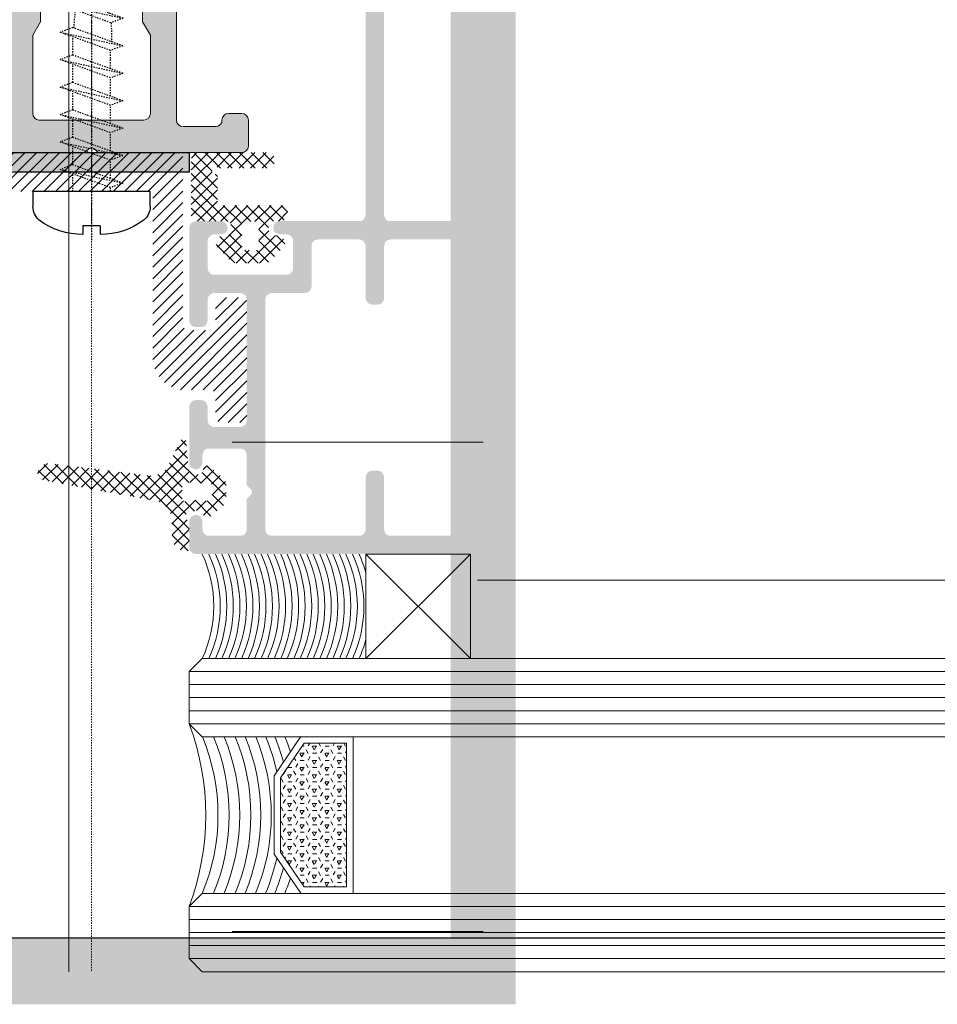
# Model space of a CAD drawing. Header units: millimetres. Extents: x -158258 to 126254, y -16359 to 60195.
# Tile 17 of 173: x -137516 to -137446, y 10495 to 10570. Entities that reach past the tile are written whole.
import ezdxf

# ---------------------------------------------------------------- set-up
doc = ezdxf.new("R2010")
doc.units = ezdxf.units.MM
doc.header["$LTSCALE"] = 0.1
doc.header["$MEASUREMENT"] = 0
doc.linetypes.add('CENTER', pattern=[2, 1.25, -0.25, 0.25, -0.25])
doc.linetypes.add('HIDDEN', pattern=[0.375, 0.25, -0.125])
for name, color, linetype, lineweight in [('01. Aluminium (Main Structure)', 6, 'Continuous', 5), ('2_Centerline', 1, 'CENTER', 15), ('3_Hatch', 8, 'Continuous', 0), ('4. Glass', 140, 'Continuous', 15), ('S2-flooring plan', 6, 'Continuous', 5)]:
    doc.layers.add(name, color=color, linetype=linetype, lineweight=lineweight)
doc.layers.add('AREA LINE', color=3, linetype='Continuous', plot=False)
for name, color, linetype in [('CENTER LINE', 8, 'CENTER'), ('DRY WALL LINE', 1, 'Continuous'), ('HARDWARES', 7, 'Continuous')]:
    doc.layers.add(name, color=color, linetype=linetype)
doc.layers.add('Glass in Section', color=7, linetype='Continuous', true_color=0x3affff)
pattern_1 = [(45, (-3600337.521175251, -1228450.962727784), (-0.4419417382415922, 0.4419417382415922), []), (135, (-3600337.521175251, -1228450.962727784), (-0.4419417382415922, -0.4419417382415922), [])]

# ---------------------------------------------------------------- blocks, each defined once
blk = doc.blocks.new('A$C23054C9A')
at = {"layer": '3_Hatch'}
h = blk.add_hatch(color=256, dxfattribs=at)
h.dxf.hatch_style = 1
h.paths.add_polyline_path([(10.36235835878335, 60.5273725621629), (10.36235835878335, 25.99274578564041), (10.32502586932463, 25.82786062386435), (10.21613944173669, 25.645346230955), (10.03258803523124, 25.53542278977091), (9.850073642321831, 25.51675654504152), (4.654635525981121, 25.51675654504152), (4.453454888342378, 25.53542278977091), (4.289606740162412, 25.645346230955), (4.197312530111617, 25.82786062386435), (4.16101705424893, 25.99274578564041), (4.16101705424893, 60.5273725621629), (4.197312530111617, 60.71092396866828), (4.289606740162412, 60.87477211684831), (4.453454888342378, 60.98469555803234), (4.654635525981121, 61.02202804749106), (9.850073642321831, 61.02202804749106), (10.03258803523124, 60.98469555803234), (10.21613944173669, 60.87477211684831), (10.32502586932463, 60.71092396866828)], flags=16)
h.paths.add_polyline_path([(4.16101705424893, 5.890237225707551), (4.106055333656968, 6.091417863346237), (3.996131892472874, 6.256303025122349), (3.84991297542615, 6.366226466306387), (3.648732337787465, 6.402521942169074), (3.246371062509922, 6.402521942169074), (3.063856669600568, 6.366226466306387), (2.898971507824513, 6.256303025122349), (2.789048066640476, 6.091417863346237), (2.752752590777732, 5.890237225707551), (2.752752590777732, 1.902919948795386), (2.69779087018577, 1.701739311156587), (2.587867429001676, 1.536854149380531), (2.441648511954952, 1.426930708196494), (2.240467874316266, 1.408264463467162), (-4.454491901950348, 1.408264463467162), (-4.637006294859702, 1.426930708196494), (-4.801891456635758, 1.536854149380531), (-4.911814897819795, 1.701739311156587), (-4.948110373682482, 1.902919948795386), (-4.948110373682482, 19.49896664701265), (-4.911814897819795, 19.70014728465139), (-4.801891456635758, 19.84636620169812), (-4.637006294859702, 19.95628964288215), (-4.454491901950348, 20.01125136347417), (-1.893068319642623, 20.01125136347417), (-1.710553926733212, 20.04754683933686), (-1.545668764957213, 20.15747028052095), (-1.435745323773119, 20.32235544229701), (-1.399449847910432, 20.50486983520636), (-1.399449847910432, 23.59620736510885), (-1.380783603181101, 23.7973880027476), (-1.271897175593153, 23.96227316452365), (-1.088345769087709, 24.07219660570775), (-0.88716513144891, 24.10849208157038), (2.240467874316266, 24.10849208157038), (2.441648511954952, 24.07219660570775), (2.587867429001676, 23.96227316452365), (2.69779087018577, 23.7973880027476), (2.752752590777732, 23.59620736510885), (2.752752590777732, 19.60889008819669), (2.789048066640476, 19.40770945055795), (2.898971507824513, 19.26149053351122), (3.063856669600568, 19.15156709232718), (3.246371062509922, 19.11527161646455), (3.648732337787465, 19.11527161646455), (3.84991297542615, 19.15156709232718), (3.996131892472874, 19.26149053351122), (4.106055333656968, 19.40770945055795), (4.16101705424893, 19.60889008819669), (4.16101705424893, 23.59620736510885), (4.197312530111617, 23.7973880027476), (4.289606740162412, 23.96227316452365), (4.453454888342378, 24.07219660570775), (4.654635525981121, 24.10849208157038), (9.850073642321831, 24.10849208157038), (10.03258803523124, 24.07219660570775), (10.21613944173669, 23.96227316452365), (10.32502586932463, 23.7973880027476), (10.36235835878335, 23.59620736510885), (10.36235835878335, 1.902919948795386), (10.32502586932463, 1.701739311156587), (10.21613944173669, 1.536854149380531), (10.03258803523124, 1.426930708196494), (9.850073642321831, 1.408264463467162), (4.654635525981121, 1.408264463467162), (4.453454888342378, 1.426930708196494), (4.289606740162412, 1.536854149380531), (4.197312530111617, 1.701739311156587), (4.16101705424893, 1.902919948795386)], flags=16)
h.paths.add_polyline_path([(-6.045270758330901, 4.536934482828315), (-6.35637483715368, 4.225830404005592), (-6.35637483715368, 1.902919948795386), (-6.3937073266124, 1.701739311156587), (-6.502593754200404, 1.536854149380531), (-6.667478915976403, 1.426930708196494), (-6.868659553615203, 1.408264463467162), (-9.246531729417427, 1.408264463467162), (-9.447712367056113, 1.426930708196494), (-9.593931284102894, 1.536854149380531), (-9.70385472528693, 1.701739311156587), (-9.75881644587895, 1.902919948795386), (-9.75881644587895, 2.506461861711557), (-9.795111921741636, 2.688976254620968), (-9.905035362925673, 2.853861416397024), (-10.06992052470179, 2.963784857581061), (-10.25243491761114, 3.000080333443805), (-10.45361555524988, 2.963784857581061), (-10.61850071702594, 2.853861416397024), (-10.72842415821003, 2.688976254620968), (-10.76471963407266, 2.506461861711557), (-10.76471963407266, 0.493618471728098), (-10.72842415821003, 0.3111040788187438), (-10.61850071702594, 0.1462189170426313), (-10.45361555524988, 0.03629547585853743), (-10.25243491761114, -4.035882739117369e-12), (10.25243491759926, -4.035882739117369e-12), (10.453615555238, -0.05496172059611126), (10.59983447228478, -0.1648851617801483), (10.70975791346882, -0.3111040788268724), (10.76471963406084, -0.512284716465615), (10.76471963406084, -1.518187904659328), (10.80101510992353, -1.700702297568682), (10.89227230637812, -1.865587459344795), (11.05715746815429, -1.975510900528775), (11.25833810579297, -1.99314013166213), (11.44085249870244, -1.975510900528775), (11.6057376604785, -1.865587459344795), (11.71566110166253, -1.700702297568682), (11.75195657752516, -1.518187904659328), (11.75195657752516, 61.91800779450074), (11.71566110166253, 62.11918843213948), (11.6057376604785, 62.28407359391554), (11.44085249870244, 62.39296002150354), (11.25833810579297, 62.41162626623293), (-1.746849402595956, 62.41162626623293), (-1.948030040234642, 62.39296002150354), (-2.094248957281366, 62.28407359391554), (-2.20417239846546, 62.11918843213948), (-2.259134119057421, 61.91800779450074), (-2.259134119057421, 61.5156465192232), (-2.20417239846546, 61.3507613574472), (-2.094248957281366, 61.16824696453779), (-1.948030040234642, 61.05832352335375), (-1.746849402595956, 61.02202804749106), (2.240467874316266, 61.02202804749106), (2.441648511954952, 60.98469555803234), (2.587867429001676, 60.87477211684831), (2.69779087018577, 60.71092396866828), (2.752752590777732, 60.5273725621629), (2.752752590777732, 25.99274578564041), (2.69779087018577, 25.82786062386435), (2.587867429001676, 25.645346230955), (2.441648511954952, 25.53542278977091), (2.240467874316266, 25.51675654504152), (-3.832283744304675, 25.51675654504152), (-3.997168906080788, 25.48046106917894), (-4.088426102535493, 25.42549934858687), (-4.179683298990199, 25.37053762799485), (-4.23464501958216, 25.29794667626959), (-4.289606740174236, 25.22431871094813), (-4.308272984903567, 25.13306151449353), (-4.325902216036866, 25.05943354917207), (-4.325902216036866, 24.96817635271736), (-4.308272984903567, 24.87691915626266), (-4.289606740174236, 24.78566195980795), (-4.23464501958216, 24.7120339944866), (-4.179683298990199, 24.63944304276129), (-4.088426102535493, 24.58448132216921), (-3.997168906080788, 24.54818584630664), (-3.88724546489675, 24.51085335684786), (-3.302369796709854, 24.51085335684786), (-3.101189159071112, 24.4558916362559), (-2.953933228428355, 24.34700520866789), (-2.84504680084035, 24.19974927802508), (-2.807714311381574, 23.99856864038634), (-2.807714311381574, 21.9141713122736), (-2.84504680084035, 21.71299067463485), (-2.953933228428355, 21.5481055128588), (-3.101189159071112, 21.43818207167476), (-3.302369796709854, 21.40188659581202), (-8.86283669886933, 21.40188659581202), (-9.045351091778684, 21.43818207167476), (-9.21023625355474, 21.5481055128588), (-9.320159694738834, 21.71299067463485), (-9.356455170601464, 21.9141713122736), (-9.356455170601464, 23.99856864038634), (-9.320159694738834, 24.19974927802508), (-9.21023625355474, 24.34700520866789), (-9.045351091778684, 24.4558916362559), (-8.86283669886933, 24.51085335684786), (-8.331885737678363, 24.51085335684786), (-8.130705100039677, 24.54818584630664), (-7.984486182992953, 24.65707227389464), (-7.874562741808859, 24.80432820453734), (-7.819601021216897, 25.00550884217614), (-7.874562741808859, 25.20668947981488), (-7.984486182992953, 25.35290839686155), (-8.130705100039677, 25.46283183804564), (-8.331885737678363, 25.51675654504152), (-10.25243491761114, 25.51675654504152), (-10.45361555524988, 25.46283183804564), (-10.61850071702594, 25.35290839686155), (-10.72842415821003, 25.20668947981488), (-10.76471963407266, 25.00550884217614), (-10.76471963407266, 17.9081877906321), (-10.72842415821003, 17.70700715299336), (-10.61850071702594, 17.54212199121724), (-10.45361555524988, 17.43219855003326), (-10.25243491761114, 17.39590307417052), (-9.868739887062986, 17.39590307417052), (-9.667559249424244, 17.43219855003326), (-9.48504485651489, 17.54212199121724), (-9.41141689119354, 17.70700715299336), (-9.356455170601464, 17.9081877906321), (-9.356455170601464, 19.49896664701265), (-9.320159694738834, 19.70014728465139), (-9.21023625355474, 19.84636620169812), (-9.045351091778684, 19.95628964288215), (-8.86283669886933, 20.01125136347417), (-6.868659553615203, 20.01125136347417), (-6.667478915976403, 19.95628964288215), (-6.502593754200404, 19.84636620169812), (-6.3937073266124, 19.70014728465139), (-6.35637483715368, 19.49896664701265), (-6.35637483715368, 10.24362030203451), (-6.3937073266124, 10.06110590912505), (-6.502593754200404, 9.896220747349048), (-6.667478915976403, 9.786297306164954), (-6.868659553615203, 9.731335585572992), (-8.86283669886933, 9.731335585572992), (-9.045351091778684, 9.786297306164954), (-9.21023625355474, 9.896220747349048), (-9.320159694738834, 10.06110590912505), (-9.356455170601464, 10.24362030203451), (-9.356455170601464, 11.30448521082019), (-9.41141689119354, 11.4869996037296), (-9.48504485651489, 11.65188476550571), (-9.667559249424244, 11.76180820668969), (-9.868739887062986, 11.79810368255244), (-10.25243491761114, 11.79810368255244), (-10.45361555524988, 11.76180820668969), (-10.61850071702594, 11.65188476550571), (-10.72842415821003, 11.4869996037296), (-10.76471963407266, 11.30448521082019), (-10.76471963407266, 6.987397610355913), (-10.74709040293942, 6.859844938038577), (-10.70975791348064, 6.768587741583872), (-10.65479619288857, 6.694959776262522), (-10.59983447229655, 6.639998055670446), (-10.54590976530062, 6.585036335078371), (-10.47228179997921, 6.548740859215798), (-10.39865383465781, 6.512445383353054), (-10.32606288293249, 6.493779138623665), (-10.25243491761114, 6.493779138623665), (-10.16117772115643, 6.493779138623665), (-10.08858676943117, 6.530074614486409), (-10.01495880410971, 6.567407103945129), (-9.941330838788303, 6.603702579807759), (-9.887406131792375, 6.676293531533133), (-9.8324444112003, 6.74992149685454), (-9.75881644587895, 6.987397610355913), (-9.75881644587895, 7.590939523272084), (-9.70385472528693, 7.792120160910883), (-9.593931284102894, 7.957005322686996), (-9.447712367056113, 8.066928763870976), (-9.246531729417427, 8.085595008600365), (-6.868659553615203, 8.085595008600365), (-6.667478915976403, 8.066928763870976), (-6.502593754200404, 7.957005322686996), (-6.3937073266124, 7.792120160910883), (-6.35637483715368, 7.590939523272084), (-6.35637483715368, 5.268029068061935), (-6.045270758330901, 4.956924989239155), (-5.954013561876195, 4.829372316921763), (-5.954013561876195, 4.664487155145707)])
blk = doc.blocks.new('A$C768C5112')
at = {"layer": '3_Hatch'}
h = blk.add_hatch(color=256, dxfattribs=at)
h.dxf.hatch_style = 1
h.paths.add_polyline_path([(-4.223506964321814, -41.98522546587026), (-3.912497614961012, -41.67421611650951), (-3.912497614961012, -37.70677351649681), (-4.498231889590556, -36.68251605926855), (-4.498231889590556, -2.487038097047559), (-4.461947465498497, -2.304579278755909), (-4.352057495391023, -2.139744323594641), (-4.205883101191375, -2.029854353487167), (-4.004763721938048, -1.993569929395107), (4.004763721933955, -1.993569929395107), (4.188259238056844, -2.029854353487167), (4.35205749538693, -2.139744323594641), (4.461947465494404, -2.304579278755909), (4.516892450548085, -2.487038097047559), (4.516892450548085, -36.68251605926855), (3.894873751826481, -37.70677351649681), (3.894873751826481, -41.67421611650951), (4.205883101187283, -41.98522546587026), (4.297112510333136, -42.13139986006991), (4.297112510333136, -42.27757425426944), (4.205883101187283, -42.42374864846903), (3.894873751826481, -42.71713413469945), (3.894873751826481, -46.6845767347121), (4.516892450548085, -47.70883419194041), (4.516892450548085, -53.70716784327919), (4.461947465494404, -53.8896266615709), (4.35205749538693, -54.05446161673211), (4.188259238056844, -54.16435158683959), (4.004763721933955, -54.2006360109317), (-4.004763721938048, -54.2006360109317), (-4.205883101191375, -54.16435158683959), (-4.352057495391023, -54.05446161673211), (-4.461947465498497, -53.8896266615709), (-4.498231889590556, -53.70716784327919), (-4.498231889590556, -47.70883419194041), (-3.912497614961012, -46.6845767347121), (-3.912497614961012, -42.71713413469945), (-4.223506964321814, -42.42374864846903), (-4.278451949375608, -42.27757425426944), (-4.278451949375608, -42.13139986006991)], flags=16)
h.paths.add_polyline_path([(10.03938179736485, -54.01714049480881), (9.984436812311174, -54.2006360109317), (9.965776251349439, -54.38309482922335), (9.856922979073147, -54.54792978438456), (9.692088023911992, -54.65781975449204), (9.509629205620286, -54.69410417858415), (7.003930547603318, -54.69410417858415), (6.821471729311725, -54.65781975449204), (6.637976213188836, -54.54792978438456), (6.528086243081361, -54.38309482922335), (6.510462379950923, -54.2006360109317), (6.510462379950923, -2.487038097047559), (6.528086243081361, -2.304579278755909), (6.637976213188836, -2.139744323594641), (6.821471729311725, -2.029854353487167), (7.003930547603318, -1.993569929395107), (11.88677733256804, -1.993569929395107), (12.17912612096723, -1.682560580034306), (12.32530051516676, -1.591331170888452), (12.47147490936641, -1.591331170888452), (12.59898874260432, -1.682560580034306), (12.92865865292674, -1.993569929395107), (27.50255676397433, -1.993569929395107), (27.68605228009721, -2.029854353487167), (27.86851109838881, -2.139744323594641), (27.95974050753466, -2.304579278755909), (27.99602493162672, -2.487038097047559), (27.99602493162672, -6.985269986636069), (27.95974050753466, -7.186389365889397), (27.86851109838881, -7.351224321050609), (27.68605228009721, -7.461114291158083), (27.50255676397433, -7.497398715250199), (18.81710233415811, -7.497398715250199), (18.61598295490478, -7.533683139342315), (18.45114799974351, -7.64357310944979), (18.34125802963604, -7.808408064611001), (18.30497360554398, -8.009527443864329), (18.30497360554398, -13.47707180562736), (18.34125802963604, -13.67819118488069), (18.45114799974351, -13.86065000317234), (18.61598295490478, -13.95291611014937), (18.81710233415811, -13.98920053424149), (21.79760859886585, -13.98920053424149), (21.99872797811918, -13.95291611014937), (22.16356293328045, -13.86065000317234), (22.27241620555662, -13.67819118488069), (22.29107676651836, -13.47707180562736), (22.29107676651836, -13.00122750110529), (22.27241620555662, -12.80010812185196), (22.16356293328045, -12.65393372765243), (21.99872797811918, -12.5440437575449), (21.79760859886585, -12.49013547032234), (20.80963556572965, -12.49013547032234), (20.60851618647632, -12.4528143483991), (20.46234179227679, -12.34292437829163), (20.35245182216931, -12.19674998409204), (20.29750683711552, -11.99563060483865), (20.29750683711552, -10.00309737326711), (20.35245182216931, -9.801977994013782), (20.46234179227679, -9.655803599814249), (20.60851618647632, -9.545913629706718), (20.80963556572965, -9.49096864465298), (23.64396743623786, -9.49096864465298), (23.93735292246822, -9.179959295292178), (24.08352731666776, -9.106353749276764), (24.2297017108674, -9.106353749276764), (24.35721554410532, -9.179959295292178), (24.68688545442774, -9.49096864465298), (27.50255676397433, -9.49096864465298), (27.68605228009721, -9.545913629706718), (27.86851109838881, -9.655803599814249), (27.95974050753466, -9.801977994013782), (27.99602493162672, -10.00309737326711), (27.99602493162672, -11.99563060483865), (27.95974050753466, -12.19674998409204), (27.86851109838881, -12.34292437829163), (27.68605228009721, -12.4528143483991), (27.50255676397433, -12.49013547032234), (26.51562042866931, -12.49013547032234), (26.31450104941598, -12.5440437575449), (26.16832665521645, -12.65393372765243), (26.05843668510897, -12.80010812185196), (26.00349170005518, -13.00122750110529), (26.00349170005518, -13.47707180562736), (26.05843668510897, -13.67819118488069), (26.16832665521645, -13.86065000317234), (26.31450104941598, -13.95291611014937), (26.51562042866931, -13.98920053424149), (29.51375055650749, -13.98920053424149), (29.69724607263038, -13.95291611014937), (29.86208102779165, -13.86065000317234), (29.97093430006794, -13.67819118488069), (29.98959486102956, -13.47707180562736), (29.97093430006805, 81.00442663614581), (29.86208102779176, 81.1879221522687), (29.77966355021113, 81.24286713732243), (29.69724607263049, 81.29781212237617), (29.60549831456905, 81.3066240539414), (29.5137505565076, 81.31543598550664), (-29.51375055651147, 81.31543598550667), (-29.7148699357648, 81.2978121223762), (-29.86104432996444, 81.18792215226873), (-29.97093430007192, 81.00442663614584), (-30.00721872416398, 80.84062837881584), (-30.00721872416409, -13.47707180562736), (-29.97093430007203, -13.67819118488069), (-29.86104432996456, -13.86065000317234), (-29.71486993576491, -13.95291611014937), (-29.51375055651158, -13.98920053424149), (-26.4959231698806, -13.98920053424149), (-26.31346435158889, -13.95291611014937), (-26.14862939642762, -13.86065000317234), (-26.03873942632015, -13.67819118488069), (-26.00245500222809, -13.47707180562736), (-26.00245500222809, -13.00122750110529), (-26.03873942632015, -12.80010812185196), (-26.14862939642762, -12.65393372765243), (-26.31346435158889, -12.5440437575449), (-26.4959231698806, -12.49013547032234), (-27.52018062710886, -12.49013547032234), (-27.68501558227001, -12.4528143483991), (-27.86747440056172, -12.34292437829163), (-27.97736437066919, -12.19674998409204), (-28.01364879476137, -11.99563060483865), (-28.01364879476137, -10.00309737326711), (-27.97736437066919, -9.801977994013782), (-27.86747440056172, -9.655803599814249), (-27.68501558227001, -9.545913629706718), (-27.52018062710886, -9.49096864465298), (-24.68584875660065, -9.49096864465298), (-24.37483940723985, -9.179959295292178), (-24.24732557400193, -9.106353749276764), (-24.06383005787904, -9.106353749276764), (-23.93631622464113, -9.179959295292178), (-23.62530687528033, -9.49096864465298), (-20.80963556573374, -9.49096864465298), (-20.60851618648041, -9.545913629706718), (-20.44368123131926, -9.655803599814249), (-20.33379126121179, -9.801977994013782), (-20.29750683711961, -10.00309737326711), (-20.29750683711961, -11.99563060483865), (-20.33379126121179, -12.19674998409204), (-20.44368123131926, -12.34292437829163), (-20.60851618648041, -12.4528143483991), (-20.80963556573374, -12.49013547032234), (-21.81523246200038, -12.49013547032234), (-22.01635184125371, -12.5440437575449), (-22.16252623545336, -12.65393372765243), (-22.27241620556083, -12.80010812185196), (-22.30870062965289, -13.00122750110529), (-22.30870062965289, -13.47707180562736), (-22.27241620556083, -13.67819118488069), (-22.16252623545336, -13.86065000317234), (-22.01635184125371, -13.95291611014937), (-21.81523246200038, -13.98920053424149), (-18.79740507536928, -13.98920053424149), (-18.61494625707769, -13.95291611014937), (-18.45011130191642, -13.86065000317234), (-18.34125802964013, -13.67819118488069), (-18.30393690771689, -13.47707180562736), (-18.30393690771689, -8.009527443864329), (-18.34125802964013, -7.808408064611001), (-18.45011130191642, -7.64357310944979), (-18.61494625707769, -7.533683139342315), (-18.79740507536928, -7.497398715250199), (-27.52018062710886, -7.497398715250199), (-27.68501558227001, -7.461114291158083), (-27.86747440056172, -7.351224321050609), (-27.97736437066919, -7.186389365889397), (-28.01364879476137, -6.985269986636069), (-28.01364879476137, -2.487038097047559), (-27.97736437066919, -2.304579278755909), (-27.86747440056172, -2.139744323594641), (-27.68501558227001, -2.029854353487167), (-27.52018062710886, -1.993569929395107), (-12.92762195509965, -1.993569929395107), (-12.61764930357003, -1.682560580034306), (-12.48909877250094, -1.591331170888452), (-12.3429243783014, -1.591331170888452), (-12.17808942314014, -1.682560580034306), (-11.86708007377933, -1.993569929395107), (-7.002893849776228, -1.993569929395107), (-6.801774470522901, -2.029854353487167), (-6.655600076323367, -2.139744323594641), (-6.545710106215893, -2.304579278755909), (-6.509425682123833, -2.487038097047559), (-6.509425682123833, -54.2006360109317), (-6.545710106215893, -54.38309482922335), (-6.655600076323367, -54.54792978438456), (-6.801774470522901, -54.65781975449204), (-7.002893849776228, -54.69410417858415), (-9.508592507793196, -54.69410417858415), (-9.709711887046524, -54.65781975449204), (-9.855886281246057, -54.54792978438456), (-9.965776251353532, -54.38309482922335), (-10.0020606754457, -54.2006360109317), (-10.03834509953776, -54.01714049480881), (-10.14823506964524, -53.83468167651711), (-10.31307002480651, -53.72479170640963), (-10.4955288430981, -53.70716784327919), (-11.50216243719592, -53.70716784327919), (-11.70328181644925, -53.72479170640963), (-11.8494562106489, -53.83468167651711), (-11.95934618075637, -54.01714049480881), (-12.01325446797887, -54.2006360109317), (-12.01325446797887, -56.21182980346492), (-11.95934618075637, -56.39532531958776), (-11.8494562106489, -56.55912357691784), (-11.70328181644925, -56.66901354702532), (-11.50216243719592, -56.68767410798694), (-0.5297525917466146, -56.68767410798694), (-0.201119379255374, -56.39532531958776), (-0.07256884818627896, -56.3217197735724), (0.07360554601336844, -56.3217197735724), (0.2197799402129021, -56.39532531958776), (0.5121287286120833, -56.68767410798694), (11.50216243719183, -56.68767410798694), (11.68565795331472, -56.66901354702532), (11.8494562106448, -56.55912357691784), (11.95934618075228, -56.39532531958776), (12.01429116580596, -56.21182980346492), (12.01429116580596, -54.2006360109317), (11.95934618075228, -54.01714049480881), (11.8494562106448, -53.83468167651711), (11.68565795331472, -53.72479170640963), (11.50216243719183, -53.70716784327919), (10.4965655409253, -53.70716784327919), (10.29544616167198, -53.72479170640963), (10.14927176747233, -53.83468167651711)])
h.paths.add_polyline_path([(27.99602493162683, 77.82280099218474), (27.95974050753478, 78.0062965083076), (27.86851109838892, 78.1887553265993), (27.68605228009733, 78.29864529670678), (27.50255676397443, 78.33492972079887), (-27.52018062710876, 78.3349297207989), (-27.6850155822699, 78.29864529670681), (-27.8674744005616, 78.18875532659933), (-27.97736437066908, 78.00629650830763), (-28.01364879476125, 77.82280099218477), (-28.01364879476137, 0.5121287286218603), (-27.97736437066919, 0.3110093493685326), (-27.86747440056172, 0.1648349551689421), (-27.68501558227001, 0.05494498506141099), (-27.52018062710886, 7.73070496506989e-12), (27.50255676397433, 7.73070496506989e-12), (27.68605228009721, 0.05494498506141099), (27.86851109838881, 0.1648349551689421), (27.95974050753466, 0.3110093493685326), (27.99602493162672, 0.5121287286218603)], flags=16)
at = {"layer": '01. Aluminium (Main Structure)', "linetype": 'ByBlock'}
for p, q in [((6.510462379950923, -54.2006360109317), (6.510462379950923, -2.487038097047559)), ((-3.912497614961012, -46.6845767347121), (-3.912497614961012, -42.71713413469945)), ((3.894873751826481, -42.71713413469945), (3.894873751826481, -46.6845767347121)), ((-4.498231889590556, -47.70883419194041), (-3.912497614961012, -46.6845767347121)), ((3.894873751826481, -46.6845767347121), (4.516892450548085, -47.70883419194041)), ((-4.498231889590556, -53.70716784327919), (-4.498231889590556, -47.70883419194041)), ((4.516892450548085, -47.70883419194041), (4.516892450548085, -53.70716784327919)), ((-4.461947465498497, -53.8896266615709), (-4.498231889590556, -53.70716784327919)), ((-4.352057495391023, -54.05446161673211), (-4.461947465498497, -53.8896266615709)), ((-4.205883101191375, -54.16435158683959), (-4.352057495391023, -54.05446161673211)), ((-4.004763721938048, -54.2006360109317), (-4.205883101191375, -54.16435158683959)), ((4.004763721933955, -54.2006360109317), (-4.004763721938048, -54.2006360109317)), ((4.188259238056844, -54.16435158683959), (4.004763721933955, -54.2006360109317)), ((4.35205749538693, -54.05446161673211), (4.188259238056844, -54.16435158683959)), ((4.461947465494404, -53.8896266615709), (4.35205749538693, -54.05446161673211)), ((4.516892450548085, -53.70716784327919), (4.461947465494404, -53.8896266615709)), ((6.528086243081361, -54.38309482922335), (6.510462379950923, -54.2006360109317)), ((9.984436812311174, -54.2006360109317), (9.965776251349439, -54.38309482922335)), ((9.984436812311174, -54.2006360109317), (10.03938179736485, -54.01714049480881)), ((10.03938179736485, -54.01714049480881), (10.14927176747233, -53.83468167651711)), ((10.14927176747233, -53.83468167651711), (10.29544616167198, -53.72479170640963)), ((10.29544616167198, -53.72479170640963), (10.4965655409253, -53.70716784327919)), ((10.4965655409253, -53.70716784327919), (11.50216243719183, -53.70716784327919)), ((11.50216243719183, -53.70716784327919), (11.68565795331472, -53.72479170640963)), ((11.68565795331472, -53.72479170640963), (11.8494562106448, -53.83468167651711)), ((11.8494562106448, -53.83468167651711), (11.95934618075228, -54.01714049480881)), ((11.95934618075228, -54.01714049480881), (12.01429116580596, -54.2006360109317)), ((12.01429116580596, -54.2006360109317), (12.01429116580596, -56.21182980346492)), ((6.637976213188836, -54.54792978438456), (6.528086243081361, -54.38309482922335)), ((6.821471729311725, -54.65781975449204), (6.637976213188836, -54.54792978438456)), ((7.003930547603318, -54.69410417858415), (6.821471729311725, -54.65781975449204)), ((9.509629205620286, -54.69410417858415), (7.003930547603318, -54.69410417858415)), ((9.692088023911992, -54.65781975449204), (9.509629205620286, -54.69410417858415)), ((9.856922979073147, -54.54792978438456), (9.692088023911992, -54.65781975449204)), ((9.965776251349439, -54.38309482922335), (9.856922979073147, -54.54792978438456)), ((-0.5297525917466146, -56.68767410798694), (-0.201119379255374, -56.39532531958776)), ((-0.201119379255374, -56.39532531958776), (-0.07256884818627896, -56.3217197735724)), ((-0.07256884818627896, -56.3217197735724), (0.07360554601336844, -56.3217197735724)), ((0.07360554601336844, -56.3217197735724), (0.2197799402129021, -56.39532531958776)), ((0.2197799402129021, -56.39532531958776), (0.5121287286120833, -56.68767410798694)), ((11.8494562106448, -56.55912357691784), (11.68565795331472, -56.66901354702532)), ((11.95934618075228, -56.39532531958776), (11.8494562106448, -56.55912357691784)), ((12.01429116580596, -56.21182980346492), (11.95934618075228, -56.39532531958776)), ((-11.50216243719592, -56.68767410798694), (-0.5297525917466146, -56.68767410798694)), ((0.5121287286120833, -56.68767410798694), (11.50216243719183, -56.68767410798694)), ((11.68565795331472, -56.66901354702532), (11.50216243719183, -56.68767410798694))]:
    blk.add_line(p, q, dxfattribs=at)
blk = doc.blocks.new('A$C096C0FB7')
at = {"layer": '3_Hatch'}
h = blk.add_hatch(dxfattribs=at)
h.set_pattern_fill('ANSI31', color=256, scale=5)
h.set_pattern_definition([(45, (-26191.75418318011, -15010.31870583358), (-0.4419417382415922, 0.4419417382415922), [])])
h.paths.add_polyline_path([(9.477403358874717, -15.45374932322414), (9.495029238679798, -15.59994044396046), (9.495029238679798, -17.31898213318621), (9.513691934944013, -17.46517325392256), (9.60493178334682, -17.57507579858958), (9.733497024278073, -17.66631564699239), (9.897314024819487, -17.70364103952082), (11.48882728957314, -17.70364103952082), (11.65368110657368, -17.66631564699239), (11.7812095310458, -17.57507579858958), (11.87244937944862, -17.46517325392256), (11.89111207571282, -17.31898213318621), (11.89111207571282, -8.486342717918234), (11.87244937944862, -8.339114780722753), (11.7812095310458, -8.211586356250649), (11.65368110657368, -8.120346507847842), (11.48882728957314, -8.101683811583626), (9.897314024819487, -8.101683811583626), (9.733497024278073, -8.120346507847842), (9.60493178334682, -8.211586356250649), (9.513691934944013, -8.339114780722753), (9.495029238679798, -8.486342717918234), (9.495029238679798, -10.20538440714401), (9.477403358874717, -10.35157552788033), (9.385126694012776, -10.49776664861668), (9.257598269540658, -10.57034380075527), (9.111407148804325, -10.6076691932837), (7.392365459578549, -10.6076691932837), (7.246174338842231, -10.57034380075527), (7.099983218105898, -10.49776664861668), (7.026369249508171, -10.35157552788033), (6.990080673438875, -10.20538440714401), (6.990080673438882, 2.614851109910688), (6.971417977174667, 2.761042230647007), (6.880178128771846, 2.889607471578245), (6.751612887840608, 2.980847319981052), (6.605421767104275, 2.999510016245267), (-6.873192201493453, 2.999510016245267), (-7.019383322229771, 2.980847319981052), (-7.146911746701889, 2.889607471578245), (-7.22052571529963, 2.761042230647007), (-7.256814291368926, 2.614851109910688), (-7.256814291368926, 0.4209474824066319), (-7.22052571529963, 0.2560936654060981), (-7.146911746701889, 0.1275284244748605), (-7.019383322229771, 0.03628857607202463), (-6.873192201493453, 2.700062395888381e-12), (4.301615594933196, 2.700062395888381e-12), (4.447806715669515, -0.01866269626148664), (4.575335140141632, -0.1099025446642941), (4.667611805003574, -0.237430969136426), (4.685237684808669, -0.4022847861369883), (4.685237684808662, -12.71033297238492), (4.703900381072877, -12.83889821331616), (4.721526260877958, -13.09499187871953), (4.77647753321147, -13.33242284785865), (4.850091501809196, -13.56985381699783), (4.941331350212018, -13.78965890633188), (5.05123389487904, -14.00946399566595), (5.197425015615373, -14.19194369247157), (5.343616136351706, -14.39308608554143), (5.50846995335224, -14.55793990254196), (5.690949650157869, -14.70413102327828), (5.892092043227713, -14.8503221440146), (6.111897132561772, -14.96022468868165), (6.331702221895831, -15.05146453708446), (6.569133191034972, -15.12404168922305), (6.806564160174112, -15.17899296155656), (7.062657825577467, -15.19765565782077), (7.191223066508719, -15.19765565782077), (9.111407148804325, -15.19765565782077), (9.257598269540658, -15.23394423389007), (9.385126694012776, -15.3075582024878)])
blk = doc.blocks.new('*U1030')
at = {"layer": 'CENTER LINE', "linetype": 'CENTER'}
blk.add_line((0, -19.12470507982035), (0, 3.774010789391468), dxfattribs=at)
at = {"layer": 'HARDWARES', "linetype": 'Continuous'}
for p, q in [((-0.6609298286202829, 2.613080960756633), (-0.6609298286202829, 3.274010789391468)), ((0.6609298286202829, 2.613080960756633), (0.6609298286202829, 3.274010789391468)), ((0.6609298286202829, 2.613080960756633), (-0.6609298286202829, 2.613080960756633)), ((-4.488571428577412, 0), (-4.488571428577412, 1.150185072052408)), ((4.488571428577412, 1.150184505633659), (4.488571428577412, 0)), ((4.488571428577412, 0), (-4.488571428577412, 0))]:
    blk.add_line(p, q, dxfattribs=at)
at = {"layer": 'HARDWARES'}
for p, q in [((4.488571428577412, 0.817582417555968), (4.488571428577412, 0)), ((4.488571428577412, 0), (-4.488571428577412, 0))]:
    blk.add_line(p, q, dxfattribs=at)
at = {"layer": 'HARDWARES', "linetype": 'HIDDEN'}
for p, q in [((1.440000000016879, 0), (1.440000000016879, -0.3061200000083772)), ((1.440000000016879, -1.004879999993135), (1.440000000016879, -2.408519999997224)), ((-1.440000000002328, -2.053199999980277), (-1.440000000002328, -3.456749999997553)), ((1.440000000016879, -3.107279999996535), (1.440000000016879, -4.510920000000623)), ((-1.440000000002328, -4.155599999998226), (-1.440000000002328, -5.559150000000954)), ((1.440000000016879, -5.209680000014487), (1.440000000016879, -6.613320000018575)), ((-1.440000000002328, -6.258000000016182), (-1.440000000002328, -7.661550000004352)), ((1.440000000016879, -7.312080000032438), (1.440000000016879, -8.715720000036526)), ((-1.440000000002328, -8.360400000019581), (-1.440000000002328, -9.763950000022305)), ((1.440000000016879, -9.414480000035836), (1.440000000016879, -10.81812000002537)), ((-1.440000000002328, -10.46280000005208), (-1.440000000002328, -11.8663500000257)), ((1.076159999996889, -15.31407514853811), (-1.811639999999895, -16.36515514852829)), ((1.986480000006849, -15.64551514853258), (-1.811639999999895, -16.36515514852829)), ((-0.9011999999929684, -16.69647514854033), (1.986480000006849, -15.64551514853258)), ((1.076159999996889, -15.31407514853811), (1.986480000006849, -15.64551514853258)), ((-1.811639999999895, -16.36515514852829), (-0.9011999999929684, -16.69647514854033))]:
    blk.add_line(p, q, dxfattribs=at)
for points in [[(-1.440000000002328, 1.45519e-11), (-1.440000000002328, -1.354349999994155)], [(2.400000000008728, -0.655559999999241), (1.440000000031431, -0.3061199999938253), (-2.399999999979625, -1.703759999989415), (2.400000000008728, -0.655559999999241), (-1.440000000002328, -2.053200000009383), (-2.399999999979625, -1.703759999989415)], [(2.400000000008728, -2.757960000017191), (1.440000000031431, -2.408519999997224), (-2.399999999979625, -3.806160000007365), (2.400000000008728, -2.757960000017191), (-1.440000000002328, -4.155599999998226), (-2.399999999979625, -3.806160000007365)], [(2.400000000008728, -4.860360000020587), (1.440000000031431, -4.510920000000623), (-2.399999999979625, -5.908560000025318), (2.400000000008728, -4.860360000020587), (-1.440000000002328, -6.258000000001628), (-2.399999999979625, -5.908560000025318)], [(2.400000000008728, -6.962760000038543), (1.440000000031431, -6.613320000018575), (-2.399999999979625, -8.010960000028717), (2.400000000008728, -6.962760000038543), (-1.440000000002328, -8.360400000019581), (-2.399999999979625, -8.010960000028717)], [(2.400000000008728, -9.06516000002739), (1.440000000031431, -8.715720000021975), (-2.399999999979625, -10.11336000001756), (2.400000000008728, -9.06516000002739), (-1.440000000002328, -10.46280000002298), (-2.399999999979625, -10.11336000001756)], [(2.400000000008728, -11.17120999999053), (1.440000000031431, -10.82176999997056), (-2.399999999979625, -12.21940999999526), (2.400000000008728, -11.17120999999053), (-1.440000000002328, -12.56885000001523), (-2.399999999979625, -12.21940999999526)], [(2.428054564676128, -13.28330415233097), (1.468054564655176, -12.93386415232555), (-2.371945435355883, -14.33150415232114), (2.428054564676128, -13.28330415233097), (-1.411945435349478, -14.68094415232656), (-2.371945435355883, -14.33150415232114)]]:
    blk.add_lwpolyline(points, dxfattribs=at)
at = {"layer": 'HARDWARES', "linetype": 'Continuous'}
for centre, radius, start, end in [((-0.7055913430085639, -2.297439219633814), 5.571559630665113, 89.54071651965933, 126.6337815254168), ((0.7055912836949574, -2.297439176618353), 5.571559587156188, 53.36621261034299, 90.45928287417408), ((-3.117142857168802, 1.150185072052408), 1.37142857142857, 131.7376037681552, 180), ((3.117142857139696, 1.150184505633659), 1.37142857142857, 0, 48.2623911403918)]:
    blk.add_arc(centre, radius, start, end, dxfattribs=at)
at = {"layer": 'HARDWARES', "linetype": 'HIDDEN'}
for centre, radius, start, end in [((-15.26299043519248, -11.79904749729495), 16.79315957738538, 356.0960692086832, 1.058428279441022), ((15.43309956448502, -11.79904749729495), 16.79315957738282, 182.5080075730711, 187.2926171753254), ((-15.34804499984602, -11.81309849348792), 16.79315957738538, 347.9668111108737, 353.6815361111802), ((15.34804499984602, -11.81309849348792), 16.79315957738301, 189.5794861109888, 194.562172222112), ((-15.34804499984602, -11.81309849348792), 16.79315957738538, 336.0565194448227, 345.4243000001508), ((15.34804499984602, -11.81309849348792), 16.79315957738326, 196.6931290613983, 203.9434805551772)]:
    blk.add_arc(centre, radius, start, end, dxfattribs=at)
blk = doc.blocks.new('A$C1e49d04b')
at = {"layer": '3_Hatch'}
h = blk.add_hatch(color=256, dxfattribs=at)
h.dxf.hatch_style = 1
edge = h.paths.add_edge_path()
edge.add_line((28.50721872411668, 105.4719347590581), (28.50721872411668, 2.999999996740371))
edge.add_arc((27.00721872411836, 2.999999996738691), 1.49999999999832, -90.00000000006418, 6.417621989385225e-11, ccw=False)
edge.add_line((27.00721872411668, 1.499999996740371), (10.48276726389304, 1.499999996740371))
edge.add_arc((10.48276726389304, 2.999999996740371), 1.5, 180, 270, ccw=False)
edge.add_line((8.982767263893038, 2.999999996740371), (8.982767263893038, 59.77346118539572))
edge.add_arc((5.982767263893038, 59.77346118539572), 3, 0, 90)
edge.add_line((5.982767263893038, 62.77346118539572), (-7.482767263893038, 62.77346118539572))
edge.add_line((-7.482767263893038, 62.77346118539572), (-7.482767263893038, 61.27346118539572))
edge.add_line((-7.482767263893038, 61.27346118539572), (5.982767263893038, 61.27346118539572))
edge.add_arc((5.982767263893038, 59.77346118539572), 1.5, 0, 90, ccw=False)
edge.add_line((7.482767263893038, 59.77346118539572), (7.482767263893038, 2.999999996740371))
edge.add_arc((10.48276726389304, 2.999999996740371), 3, 180, 270)
edge.add_line((10.48276726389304, -3.259629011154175e-09), (27.00721872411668, -3.259629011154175e-09))
edge.add_arc((27.00721872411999, 2.99999999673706), 2.999999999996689, 269.9999999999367, 360.0000000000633)
edge.add_line((30.00721872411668, 2.999999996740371), (30.00721872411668, 105.4719347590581))
edge.add_line((30.00721872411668, 105.4719347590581), (28.50721872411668, 105.4719347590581))
h = blk.add_hatch(dxfattribs=at)
h.set_pattern_fill('ANSI37', color=256, scale=5)
h.set_pattern_definition(pattern_1)
edge = h.paths.add_edge_path(flags=16)
edge.add_line((-12.611846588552, 57.48166528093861), (-11.71182948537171, 57.48166528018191))
edge.add_arc((-11.71184658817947, 57.28166528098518), 0.1999999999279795, -3.335048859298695e-08, 89.99510047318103, ccw=False)
edge.add_line((-11.5118465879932, 57.28166528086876), (-11.51184658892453, 55.48847254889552))
edge.add_arc((-11.71184658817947, 55.48848926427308), 0.2000000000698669, 269.9999999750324, 359.995211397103, ccw=False)
edge.add_line((-11.71184658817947, 55.28848926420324), (-12.61186431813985, 55.28848926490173))
edge.add_arc((-12.611846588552, 55.48848926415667), 0.2000000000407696, 179.9999999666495, 269.99492090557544, ccw=False)
edge.add_line((-12.81184658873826, 55.48848926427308), (-12.81184658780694, 57.28168272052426))
edge.add_arc((-12.611846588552, 57.28166528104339), 0.1999999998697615, 89.99999989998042, 179.9950039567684, ccw=False)
edge = h.paths.add_edge_path()
edge.add_line((-10.37104661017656, 57.51675181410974), (-8.01577461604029, 57.51675181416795))
edge.add_arc((-8.012120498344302, 57.90530651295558), 0.388571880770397, 269.4611843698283, 344.3452443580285)
edge.add_line((-7.637962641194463, 57.80045421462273), (-7.63796264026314, 62.2734611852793))
edge.add_arc((-8.13796264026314, 62.2734611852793), 0.5, 0, 90)
edge.add_line((-8.13796264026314, 62.7734611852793), (-13.59231818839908, 62.77346118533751))
edge.add_arc((-13.43212323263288, 62.17343952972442), 0.6210381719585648, 104.9482813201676, 255.0363781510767)
edge.add_line((-13.59247883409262, 61.5734607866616), (-9.734185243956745, 61.57345926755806))
edge.add_arc((-9.510029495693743, 61.39429408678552), 0.2869598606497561, -108.09004037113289, 141.3650469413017, ccw=False)
edge.add_arc((-9.4394834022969, 61.00105393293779), 0.1999999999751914, 142.9634765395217, 179.9999997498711)
edge.add_line((-9.639483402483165, 61.00105393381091), (-9.639483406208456, 58.87185381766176))
edge.add_arc((-9.837962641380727, 58.89647074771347), 0.2000000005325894, 296.0260473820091, 352.92983984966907, ccw=False)
edge.add_line((-9.750206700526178, 58.71675181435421), (-14.6160756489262, 58.71675181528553))
edge.add_arc((-14.3662041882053, 58.11675181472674), 0.6499505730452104, 112.6094053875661, 247.390594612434)
edge.add_line((-14.61607564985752, 57.51675181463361), (-13.95264656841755, 57.51675181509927))
edge.add_arc((-14.24563530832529, 56.87822906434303), 0.7025337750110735, 9.153519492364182, 65.35178532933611, ccw=False)
edge.add_arc((-14.07614925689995, 56.93439016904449), 0.5270421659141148, -79.16036214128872, 6.055455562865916, ccw=False)
edge.add_line((-13.97703327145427, 56.41675181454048), (-14.35523446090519, 56.41675181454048))
edge.add_arc((-14.09846214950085, 55.76282392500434), 0.7025337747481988, 111.4380253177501, 167.6362901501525)
edge.add_arc((-14.26730627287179, 55.82757227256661), 0.5244421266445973, 170.5976927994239, 213.7552192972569)
edge.add_line((-14.70333742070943, 55.53616811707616), (-13.65952324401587, 54.42753462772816))
edge.add_arc((-13.21102023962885, 55.08998810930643), 0.7999997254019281, 235.9006951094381, 269.998701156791)
edge.add_line((-13.21103837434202, 54.28998838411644), (-11.13924271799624, 54.28998838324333))
edge.add_arc((-11.12595784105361, 55.05923349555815), 0.7693598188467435, 269.0105992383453, 315.7354964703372)
edge.add_line((-10.57499982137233, 54.52224207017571), (-9.620355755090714, 55.53616811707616))
edge.add_arc((-10.056386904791, 55.82757227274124), 0.524442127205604, 326.2447807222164, 369.4023071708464)
edge.add_arc((-10.22523102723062, 55.7628239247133), 0.7025337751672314, 12.36370986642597, 68.56197466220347)
edge.add_line((-9.968458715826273, 56.41675181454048), (-10.34665990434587, 56.41675181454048))
edge.add_arc((-10.24754391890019, 56.93439016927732), 0.5270421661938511, 173.9445426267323, 259.1603621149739, ccw=False)
edge.add_arc((-10.07805786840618, 56.87822906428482), 0.7025337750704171, 114.64821485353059, 170.8464791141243, ccw=False)
h = blk.add_hatch(dxfattribs=at)
h.set_pattern_fill('ANSI37', color=256, scale=5)
h.set_pattern_definition(pattern_1)
edge = h.paths.add_edge_path(flags=16)
edge.add_arc((-7.236980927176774, 36.30894600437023), 0.2999999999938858, 258.0269373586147, 359.99999998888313, ccw=False)
edge.add_line((-7.299216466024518, 36.01547243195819), (-7.721310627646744, 36.10498392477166))
edge.add_arc((-7.94950760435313, 35.02891415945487), 1.099999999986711, 78.02693730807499, 93.13559899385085)
edge.add_line((-8.009676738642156, 36.1272673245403), (-8.930490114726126, 36.07682403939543))
edge.add_arc((-8.946899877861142, 36.37637490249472), 0.2999999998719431, 180, 273.13559882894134, ccw=False)
edge.add_line((-9.246899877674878, 36.37637490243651), (-9.246899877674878, 37.1598427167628))
edge.add_arc((-8.946899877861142, 37.1598427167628), 0.2999999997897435, 86.8644011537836, 180, ccw=False)
edge.add_line((-8.930490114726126, 37.45939357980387), (-8.009676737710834, 37.40895029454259))
edge.add_arc((-7.94950760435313, 38.50730345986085), 1.100000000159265, 266.8644010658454, 281.9730627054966)
edge.add_line((-7.721310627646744, 37.43123369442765), (-7.299216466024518, 37.52074518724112))
edge.add_arc((-7.236980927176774, 37.22727161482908), 0.3000000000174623, 0, 101.97306264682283, ccw=False)
edge.add_line((-6.936980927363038, 37.22727161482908), (-6.936980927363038, 36.30894600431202))
edge = h.paths.add_edge_path()
edge.add_line((-7.482767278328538, 32.23680912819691), (-7.187342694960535, 32.23680912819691))
edge.add_arc((-7.187342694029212, 33.23680912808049), 0.9999999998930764, 269.99999999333, 357.6074566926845)
edge.add_line((-6.188214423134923, 33.19506350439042), (-6.129055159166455, 34.61096503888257))
edge.add_arc((-4.629132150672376, 34.5957673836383), 1.500000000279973, 100.5196867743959, 179.4194823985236, ccw=False)
edge.add_line((-4.902992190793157, 36.07055573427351), (4.09712244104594, 37.74182724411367))
edge.add_arc((3.252632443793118, 38.05399455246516), 0.900339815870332, 339.7130727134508, 448.9824884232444)
edge.add_line((3.268620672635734, 38.95419239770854), (-4.381879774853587, 38.00932509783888))
edge.add_arc((-4.569991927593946, 39.49748295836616), 1.499999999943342, 210.0389735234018, 277.20432374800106, ccw=False)
edge.add_line((-5.868519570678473, 38.74659950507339), (-6.782512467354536, 40.66519506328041))
edge.add_arc((-7.016644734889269, 40.52959541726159), 0.2705645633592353, 30.07763351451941, 142.7871528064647)
edge.add_line((-7.23212081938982, 40.69322683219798), (-7.425902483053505, 38.58396169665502))
edge.add_arc((-8.043368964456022, 38.73083707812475), 0.6346945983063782, 228.0875391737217, 346.6198360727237, ccw=False)
edge.add_line((-8.467341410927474, 38.25851875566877), (-8.572558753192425, 38.583200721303))
edge.add_arc((-8.850313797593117, 38.4698334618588), 0.3000000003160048, 22.20309899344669, 130.0000000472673)
edge.add_line((-9.043150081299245, 38.69964679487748), (-10.01915615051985, 37.88068046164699))
edge.add_arc((-9.504926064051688, 37.26784490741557), 0.7999999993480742, 129.9999998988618, 180)
edge.add_line((-10.3049260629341, 37.26784490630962), (-10.3049260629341, 36.26837271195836))
edge.add_arc((-9.504926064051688, 36.26837271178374), 0.7999999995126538, 179.9999999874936, 230.0000000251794)
edge.add_line((-10.01915615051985, 35.6555371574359), (-9.043150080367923, 34.83657082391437))
edge.add_arc((-8.850313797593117, 35.06638415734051), 0.3000000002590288, 230.000000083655, 337.7969010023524)
edge.add_line((-8.572558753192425, 34.9530168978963), (-8.467341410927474, 35.21080426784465))
edge.add_arc((-8.207533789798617, 35.06080426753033), 0.2999999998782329, 78.02693719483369, 149.9999999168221, ccw=False)
edge.add_line((-8.14529825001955, 35.35427783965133), (-7.432771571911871, 35.20317570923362))
edge.add_arc((-7.495007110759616, 34.90970213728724), 0.2999999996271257, -29.64468497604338, 78.02693730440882, ccw=False)
edge.add_line((-7.2342742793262, 34.76131618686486), (-7.482767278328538, 34.32468264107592))
edge.add_line((-7.482767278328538, 34.32468264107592), (-7.482767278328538, 32.23680912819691))
h = blk.add_hatch(dxfattribs=at)
h.set_pattern_fill('HEX', color=256, scale=0.1, style=0)
h.set_pattern_definition([(180, (-3706876.272494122, -778767.528171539), (0, 0.5499260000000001), [0.3175, -0.635]), (59.99999999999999, (-3706876.272494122, -778767.528171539), (0.4762498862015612, -0.2749629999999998), [0.3174999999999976, -0.6349999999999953]), (120, (-3706876.589994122, -778767.528171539), (0.4762498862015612, 0.274963), [0.3174999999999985, -0.6349999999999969])])
h.paths.add_polyline_path([(-19.52568758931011, 17.51163282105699), (-16.28946674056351, 17.51163282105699), (-14.47373739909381, 14.85699332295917), (-14.47373739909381, 9.166272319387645), (-16.28946674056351, 6.511632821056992), (-19.52568758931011, 6.511632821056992)])
at = {"layer": '2_Centerline', "ltscale": 0.25}
blk.add_lwpolyline([(0, 230.776571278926), (0, 0)], dxfattribs=at)
at = {"layer": '3_Hatch'}
for p, q in [((-29.55627525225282, 30.00685215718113), (-100, 30.00685215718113)), ((-100, 22.99999530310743, 0.00234495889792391), (-7.482767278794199, 22.99999526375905)), ((-100, 21.99999530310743, 0.002344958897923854), (-7.482767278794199, 21.99999526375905)), ((-100, 20.99999530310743, 0.002344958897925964), (-7.482767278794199, 20.99999526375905)), ((-100, 19.99999530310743, 0.002344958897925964), (-7.482767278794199, 19.99999526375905)), ((-100, 18.99999530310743, 0.002344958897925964), (-7.482767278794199, 18.99999526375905)), ((-100, 5.000000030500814, 0.002344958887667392), (-7.482767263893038, 4.999999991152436)), ((-100, 4.000000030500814, 0.002344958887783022), (-7.482767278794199, 3.999999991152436)), ((-100, 3.000000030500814, 0.002344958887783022), (-7.482767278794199, 2.999999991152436)), ((-100, 2.000000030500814, 0.002344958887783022), (-7.482767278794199, 1.999999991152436)), ((-100, 1.000000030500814, 0.002344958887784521), (-7.482767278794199, 0.9999999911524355))]:
    blk.add_line(p, q, dxfattribs=at)
for points in [[(-29.01220654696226, 31.99999526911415), (-21.01220654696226, 31.99999526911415), (-21.01220654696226, 23.99999526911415), (-29.01220654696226, 23.99999526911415)], [(-29.01220654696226, 31.99999526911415), (-21.01220654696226, 23.99999526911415), (-21.01220654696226, 31.99999526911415), (-29.01220654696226, 23.99999526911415)]]:
    blk.add_lwpolyline(points, close=True, dxfattribs=at)
at = {"layer": '3_Hatch', "elevation": 0.003052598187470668}
for points in [[(-21.01220654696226, 30.54752144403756, -0.04036460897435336), (-20.48276726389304, 31.99999526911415)], [(-19.98276726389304, 23.99999527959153, -0.2184939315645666), (-19.98276726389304, 31.99999526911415)], [(-19.48276726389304, 23.99999527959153, -0.2184939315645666), (-19.48276726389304, 31.99999526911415)], [(-18.98276726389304, 23.99999527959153, -0.2184939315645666), (-18.98276726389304, 31.99999526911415)], [(-18.48276726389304, 23.99999527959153, -0.2184939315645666), (-18.48276726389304, 31.99999526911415)], [(-17.98276726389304, 23.99999527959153, -0.2184939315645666), (-17.98276726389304, 31.99999526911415)], [(-17.48276726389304, 23.99999527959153, -0.2184939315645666), (-17.48276726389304, 31.99999526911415)], [(-16.98276726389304, 23.99999527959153, -0.2184939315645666), (-16.98276726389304, 31.99999526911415)], [(-16.48276726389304, 23.99999527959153, -0.2184939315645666), (-16.48276726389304, 31.99999526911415)], [(-15.98276726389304, 23.99999527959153, -0.2184939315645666), (-15.98276726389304, 31.99999526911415)], [(-15.48276726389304, 23.99999527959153, -0.2184939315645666), (-15.48276726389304, 31.99999526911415)], [(-14.98276726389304, 23.99999527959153, -0.2184939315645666), (-14.98276726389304, 31.99999526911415)], [(-14.48276726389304, 23.99999527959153, -0.2184939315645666), (-14.48276726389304, 31.99999526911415)], [(-13.98276726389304, 23.99999527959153, -0.2184939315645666), (-13.98276726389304, 31.99999526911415)], [(-13.48276726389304, 23.99999527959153, -0.2184939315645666), (-13.48276726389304, 31.99999526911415)], [(-12.98276726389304, 23.99999527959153, -0.2184939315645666), (-12.98276726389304, 31.99999526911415)], [(-12.48276726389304, 23.99999527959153, -0.2184939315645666), (-12.48276726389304, 31.99999526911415)], [(-11.98276726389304, 23.99999527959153, -0.2184939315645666), (-11.98276726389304, 31.99999526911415)], [(-11.48276726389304, 23.99999527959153, -0.2184939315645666), (-11.48276726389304, 31.99999526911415)], [(-10.98276726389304, 23.99999527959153, -0.2184939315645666), (-10.98276726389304, 31.99999526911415)], [(-10.48276726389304, 23.99999527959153, -0.2184939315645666), (-10.48276726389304, 31.99999526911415)], [(-9.982767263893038, 23.99999527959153, -0.2184939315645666), (-9.982767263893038, 31.99999526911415)], [(-9.482767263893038, 23.99999527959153, -0.2184939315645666), (-9.482767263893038, 31.99999526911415)], [(-8.982767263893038, 23.99999527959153, -0.2184939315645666), (-8.982767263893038, 31.99999526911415)], [(-8.482767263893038, 23.99999527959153, -0.2184939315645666), (-8.482767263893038, 31.99999526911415)], [(-20.48276726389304, 23.99999527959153, -0.04036460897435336), (-21.01220654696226, 25.45246910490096, -0.04036460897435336)]]:
    blk.add_lwpolyline(points, format="xyb", dxfattribs=at)
at = {"layer": '3_Hatch', "elevation": 0.02015447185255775}
for points in [[(-20.02568758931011, 6.011632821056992), (-20.02568758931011, 18.01163282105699)], [(-16.02568758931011, 18.01163282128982), (-13.97373739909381, 15.01163282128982), (-13.97373739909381, 9.011632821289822), (-16.02568758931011, 6.011632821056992)]]:
    blk.add_lwpolyline(points, dxfattribs=at)
blk.add_lwpolyline([(-16.28946674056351, 6.511632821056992), (-19.52568758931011, 6.511632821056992), (-19.52568758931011, 17.51163282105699), (-16.28946674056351, 17.51163282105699), (-14.47373739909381, 14.85699332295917), (-14.47373739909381, 9.166272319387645)], close=True, dxfattribs=at)
at = {"layer": '3_Hatch'}
for centre, radius, start, end in [((11.32833545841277, 11.99999763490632, 0.02625966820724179), 20.07131169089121, 159.5887325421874, 200.4112674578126), ((-0.3927516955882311, 12.01163282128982, 0.02015447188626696), 15.60533442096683, 157.4345734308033, 161.945925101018), ((0.37613610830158, 12.01163282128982, 0.02015447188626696), 15.60533442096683, 157.4345734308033, 164.9477433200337), ((1.072101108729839, 12.01163282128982, 0.02015447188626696), 15.60533442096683, 157.4345734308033, 167.7859091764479), ((1.84098891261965, 12.01163282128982, 0.02015447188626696), 15.60533442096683, 157.4345734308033, 202.6116951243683), ((2.647233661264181, 12.01163282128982, 0.02015447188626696), 15.60533442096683, 157.4345734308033, 202.6116951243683), ((3.403327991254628, 12.01163282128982, 0.02015447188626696), 15.60533442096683, 157.4345734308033, 202.6116951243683), ((4.259979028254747, 12.01163282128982, 0.02015447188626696), 15.60533442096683, 157.4345734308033, 202.6116951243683), ((5.066223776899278, 12.01163282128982, 0.02015447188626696), 15.60533442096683, 157.4345734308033, 202.6116951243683), ((5.923012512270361, 11.99999762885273, 0.003052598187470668), 15.60533442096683, 157.4345734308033, 202.6116951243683), ((1.072101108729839, 12.01163282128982, 0.02015447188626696), 15.60533442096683, 192.2140908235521, 202.6116951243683), ((0.37613610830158, 12.01163282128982, 0.02015447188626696), 15.60533442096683, 195.0522566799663, 202.6116951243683), ((-0.3927516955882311, 12.01163282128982, 0.02015447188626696), 15.60533442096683, 198.054074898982, 202.6116951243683)]:
    blk.add_arc(centre, radius, start, end, dxfattribs=at)
at = {"layer": '4. Glass', "elevation": 0.003052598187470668}
for points in [[(-8.482767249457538, 23.99999526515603), (-100, 23.99999530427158)], [(-100, 17.99999530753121), (-8.482767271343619, 17.99999527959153), (-7.482767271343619, 18.99999527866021), (-7.482767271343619, 22.99999527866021), (-8.482767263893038, 23.99999527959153)], [(-8.4827672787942, 6.984919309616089e-09), (-7.482767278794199, 1.000000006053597), (-7.482767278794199, 5.000000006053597), (-8.482767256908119, 5.999999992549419), (-100, 6.000000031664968)], [(-100, 3.166496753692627e-08), (-8.4827672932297, -7.450580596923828e-09)]]:
    blk.add_lwpolyline(points, dxfattribs=at)
at = {"layer": 'Glass in Section'}
blk.add_lwpolyline([(28.50721872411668, 105.4719347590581), (28.50721872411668, 2.999999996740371, -0.4142135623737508), (27.00721872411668, 1.499999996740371), (10.48276726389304, 1.499999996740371, -0.414213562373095), (8.982767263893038, 2.999999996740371), (8.982767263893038, 59.77346118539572, 0.414213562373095), (5.982767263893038, 62.77346118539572), (-7.482767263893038, 62.77346118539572), (-7.482767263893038, 61.27346118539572), (5.982767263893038, 61.27346118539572, -0.414213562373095), (7.482767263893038, 59.77346118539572), (7.482767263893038, 2.999999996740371, 0.414213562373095), (10.48276726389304, -3.259629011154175e-09), (27.00721872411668, -3.259629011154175e-09, 0.4142135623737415), (30.00721872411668, 2.999999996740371), (30.00721872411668, 105.4719347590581)], format="xyb", close=True, dxfattribs=at)
at = {"layer": '3_Hatch', "xscale": -1}
for name, p in [('A$C768C5112', (0, 119.4611352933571)), ('A$C23054C9A', (-18.2474869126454, 31.99999526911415)), ('A$C096C0FB7', (0, 59.77395116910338))]:
    blk.add_blockref(name, p, dxfattribs=at)
at = {"layer": 'HARDWARES', "rotation": 180}
blk.add_blockref('*U1030', (0, 59.77395116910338), dxfattribs=at)

msp = doc.modelspace()

# ---------------------------------------------------------------- hatches: boundary and pattern name
at = {"layer": 'S2-flooring plan', "ltscale": 1.199999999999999}
h = msp.add_hatch(dxfattribs=at)
h.set_pattern_fill('EARTH', color=8, scale=400)
h.set_pattern_definition([(0, (0, 0), (100, 100), [100, -100]), (0, (0, 37.5), (100, 100), [100, -100]), (0, (0, 75), (100, 100), [100, -100]), (90, (12.5, 87.5), (-99.99999999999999, 100), [100, -100]), (90, (50, 87.5), (-99.99999999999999, 100), [100, -100]), (90, (87.5, 87.5), (-99.99999999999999, 100), [100, -100])])
h.paths.add_polyline_path([(-137480.6776569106, 10697.80022141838), (-140050.6744706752, 10697.80022141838), (-140050.6744706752, 10497.02336298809), (-137480.6776569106, 10497.02336298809)])

# ---------------------------------------------------------------- linework, layer by layer
at = {"layer": 'AREA LINE', "transparency": 33554687}
msp.add_lwpolyline([(-140893.1637023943, 10499.62764581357), (-131430.7301500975, 10499.62778996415), (-131430.7301500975, 11199.62778996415), (-130250.6920696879, 11199.62778996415), (-130250.6920696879, 10499.62758247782), (-128409.9427641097, 10499.62758247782)], dxfattribs=at)
at = {"layer": 'S2-flooring plan', "color": 9, "true_color": 0xbdbdbd, "const_width": 5}
msp.add_lwpolyline([(-137480.6776569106, 10697.80022141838), (-140050.6744706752, 10697.80022141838), (-140050.6744706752, 10497.02336298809), (-137480.6776569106, 10497.02336298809)], close=True, dxfattribs=at)

# ---------------------------------------------------------------- block references
at = {"layer": 'DRY WALL LINE', "linetype": 'Continuous', "transparency": 33554687, "xscale": -1}
msp.add_blockref('A$C1e49d04b', (-137510.6672517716, 10497.02365013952), dxfattribs=at)

doc.saveas('drawing.dxf')
